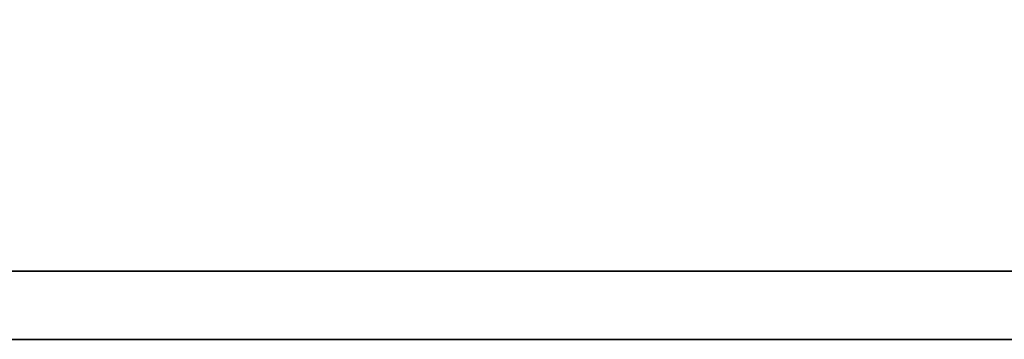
# Model space of a CAD drawing. Header units: millimetres. Extents: x 725 to 1032, y 320 to 423.
# Tile 36 of 55: x 947.222 to 948.491, y 350.538 to 350.951. Entities that reach past the tile are written whole.
import ezdxf

# ---------------------------------------------------------------- set-up
doc = ezdxf.new("R2010")
doc.units = ezdxf.units.MM
doc.header["$LTSCALE"] = 0.15
doc.layers.add('DIM', color=4, linetype='CONTINUOUS')
doc.layers.add('layer 1', color=7, linetype='CONTINUOUS')

# ---------------------------------------------------------------- blocks, each defined once
blk = doc.blocks.new('TBI MOTION logo(完整正式版)')
at = {"layer": 'layer 1', "color": 22, "lineweight": 35}
blk.add_open_spline([(75.90875, -9.47875), (75.90875, -9.47875), (75.90875, -12.28625), (75.90875, -12.28625), (75.90875, -12.28625), (75.90875, -12.28625), (75.90875, -12.47875), (75.90875, -12.47875), (75.90875, -12.47875), (75.90875, -12.47875), (75.71625, -12.47875), (75.71625, -12.47875), (75.71625, -12.47875), (75.71625, -12.47875), (-88.32875, -12.47875), (-88.32875, -12.47875), (-88.32875, -12.47875), (-88.32875, -12.47875), (-88.32875, -13.29375), (-88.32875, -13.29375), (-88.32875, -13.29375), (-88.32875, -13.29375), (82.89125, -13.29375), (82.89125, -13.29375), (82.89125, -13.29375), (82.89125, -13.29375), (75.90875, -9.47875), (75.90875, -9.47875)], degree=3, knots=[0, 0, 0, 0, 0.14285714, 0.14285714, 0.14285714, 0.14285715, 0.28571429, 0.28571429, 0.28571429, 0.2857143, 0.42857143, 0.42857143, 0.42857143, 0.42857144, 0.57142857, 0.57142857, 0.57142857, 0.57142858, 0.71428571, 0.71428571, 0.71428571, 0.71428572, 0.85714286, 0.85714286, 0.85714286, 0.85714287, 1, 1, 1, 1], dxfattribs=at)

msp = doc.modelspace()

# ---------------------------------------------------------------- block references
at = {"layer": 'DIM', "color": 7, "xscale": 0.1080406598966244, "yscale": 0.1080406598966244, "zscale": 0.1080406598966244}
msp.add_blockref('TBI MOTION logo(完整正式版)', (951.1725, 351.9746), dxfattribs=at)

doc.saveas('drawing.dxf')
